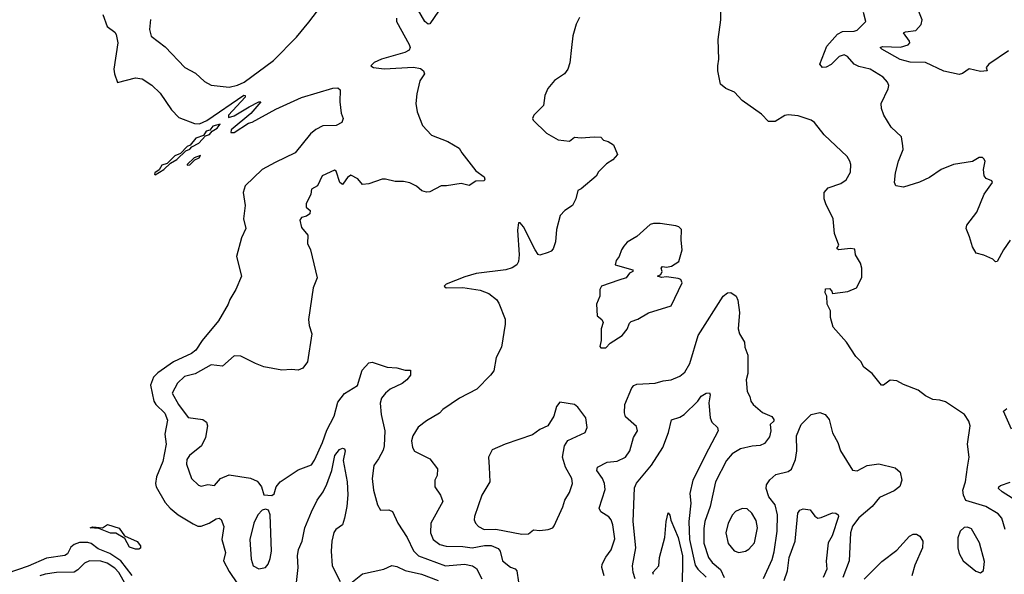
# Model space of a CAD drawing. Extents: x 1493970 to 1595317, y 729910 to 844791.
# Tile 187 of 256: x 1544261 to 1550249, y 803153 to 806525. Entities that reach past the tile are written whole.
import ezdxf

# ---------------------------------------------------------------- set-up
doc = ezdxf.new("R2010")
doc.units = 0

msp = doc.modelspace()

# ---------------------------------------------------------------- linework, layer by layer
at = {"layer": '0CON10XD'}
for points in [[(1546983.8, 806836.2), (1546755, 806498.9), (1546745, 806497.5), (1546725, 806513.6), (1546680.8, 806590.8)], [(1545055.8, 806525.8), (1545050, 806465), (1545060.6, 806425), (1545145, 806359.2), (1545265.5, 806235), (1545329.5, 806199.5), (1545385, 806149.2), (1545425, 806127.1), (1545535.8, 806115.8), (1545585, 806127.1), (1545626.7, 806145), (1545805, 806276.9), (1545945, 806418.9), (1546020.4, 806509.6), (1546097.5, 806612.5)], [(1550253.3, 803425), (1550232.9, 803495), (1550210.6, 803520.6), (1550136.7, 803565), (1550015, 803602), (1550000.5, 803635), (1549997.1, 803665), (1550013.6, 803715), (1550024.6, 803805.4), (1550035.5, 803865), (1550025.6, 803945), (1550042, 804055), (1550033.8, 804085), (1550006, 804125), (1549891.7, 804201.7), (1549857, 804213), (1549815, 804216.7), (1549769.3, 804239.3), (1549725, 804273.3), (1549635, 804306.7), (1549595, 804330), (1549555, 804333.3), (1549515, 804303.8), (1549502.5, 804302.5), (1549445, 804373.3), (1549395, 804412.5), (1549376.1, 804446.1), (1549345, 804477.5), (1549290, 804565), (1549207.5, 804655), (1549192.5, 804715), (1549192.5, 804755), (1549172.5, 804795), (1549170, 804845), (1549160, 804865), (1549161.7, 804888.3), (1549185, 804890), (1549200, 804875), (1549205, 804860), (1549296.4, 804873.6), (1549350, 804895), (1549383, 804957), (1549383.3, 805015), (1549373.3, 805045), (1549343.3, 805095), (1549340, 805130), (1549313.8, 805133.8), (1549240, 805125), (1549230, 805135), (1549240.7, 805149.3), (1549243.3, 805155), (1549216.7, 805225), (1549208.8, 805315), (1549163.3, 805405), (1549153.3, 805435), (1549153.8, 805475), (1549177.7, 805502.3), (1549255, 805529.2), (1549287.9, 805552.1), (1549312.7, 805597.3), (1549316, 805645), (1549310, 805665), (1549293.1, 805693.1), (1549153.8, 805825), (1549095, 805900), (1549075, 805913.8), (1548995, 805940), (1548935, 805945.8), (1548915, 805942), (1548855, 805907.1), (1548815.8, 805905.8), (1548771.7, 805951.7), (1548655, 806033.3), (1548607.5, 806085), (1548555, 806107.5), (1548522.3, 806132.3), (1548506.2, 806215), (1548506.2, 806245), (1548512, 806285), (1548509.2, 806405), (1548524.2, 806524.2), (1548525.7, 806584.3)], [(1550285, 805185.6), (1550243.1, 805126.9), (1550205.8, 805055), (1550195, 805053.8), (1550178.3, 805068.3), (1550125, 805093.3), (1550077.5, 805105), (1550056.2, 805145), (1550036.2, 805205), (1550016.7, 805255), (1550020, 805275), (1550082, 805355), (1550126, 805465), (1550176.7, 805535), (1550172.5, 805545), (1550139.3, 805559.3), (1550126.7, 805575), (1550123.3, 805615), (1550132.5, 805665), (1550125, 805680), (1550116.4, 805686.4), (1550095, 805687.5), (1550055, 805662.5), (1549940, 805645), (1549865, 805613.8), (1549794.6, 805565.4), (1549733.4, 805536.6), (1549635, 805507.3), (1549590, 805515), (1549581.1, 805535), (1549586.6, 805593.4), (1549605.6, 805665), (1549632.9, 805735), (1549632.7, 805757.3), (1549622.7, 805812.7), (1549561.3, 805871.3), (1549516, 805945), (1549502, 805985), (1549500, 806015), (1549542, 806105), (1549546, 806125), (1549538.8, 806145), (1549512, 806175), (1549434, 806225), (1549365, 806241.3), (1549335.5, 806255), (1549295, 806300.4), (1549275, 806311.9), (1549245, 806301.8), (1549195, 806252.5), (1549165, 806235.7), (1549143.3, 806235), (1549126.2, 806255), (1549170, 806365), (1549235, 806437.3), (1549265, 806452.7), (1549335, 806454.5), (1549355, 806461.1), (1549407.5, 806515), (1549392.2, 806567.8)], [(1550275, 806335.9), (1550154.5, 806255), (1550139.5, 806235), (1550143.8, 806215), (1550105, 806210.4), (1550035, 806225.7), (1549995, 806197.1), (1549975, 806191.6), (1549881.9, 806211.9), (1549770, 806265), (1549676.6, 806266.6), (1549615, 806283.1), (1549503.8, 806345), (1549493.8, 806355), (1549508, 806362), (1549617.6, 806357.6), (1549665, 806372.2), (1549674.4, 806385), (1549672.7, 806395), (1549635.7, 806445), (1549647.9, 806452.1), (1549710.3, 806459.7), (1549744, 806495), (1549749.2, 806525), (1549728.1, 806575)], [(1544766.2, 806556.2), (1544793.6, 806483.6), (1544838.8, 806448.8), (1544847.8, 806435), (1544857.5, 806385), (1544833.1, 806225), (1544836.7, 806195), (1544855, 806142.5), (1544965, 806170.8), (1545006.7, 806165), (1545065, 806128), (1545115, 806078.8), (1545185, 805976.7), (1545229.7, 805929.7), (1545323.6, 805893.6), (1545355, 805892.2), (1545398.8, 805911.2), (1545625, 806067.1), (1545632.5, 806065), (1545632.5, 806055), (1545530, 805945), (1545530, 805930), (1545565, 805940), (1545657.5, 805995), (1545715, 806026.2), (1545727.5, 806025), (1545665.9, 805954.1), (1545547.5, 805855), (1545545, 805840), (1545565, 805840), (1545653, 805897), (1545675, 805902.5), (1545819.7, 805980.3), (1545975, 806051.8), (1546165, 806109.7), (1546195, 806111.1), (1546209.1, 806099.1), (1546207.9, 806025), (1546216.8, 805956.8), (1546227.7, 805925), (1546220.9, 805899.1), (1546185, 805881.1), (1546105, 805879.6), (1546061.9, 805858.1), (1546028.9, 805831.1), (1545935.8, 805715), (1545813.8, 805656.2), (1545736, 805615), (1545632, 805515), (1545620.8, 805475), (1545633.1, 805395), (1545622.5, 805315), (1545637.1, 805255), (1545610.7, 805199.3), (1545579.2, 805085), (1545610.6, 804965), (1545575.6, 804884.4), (1545538, 804825), (1545528, 804795), (1545469.4, 804695), (1545371.1, 804575), (1545333.1, 804515), (1545305, 804495.8), (1545195.5, 804445), (1545101.3, 804378.7), (1545075, 804352.3), (1545055.9, 804304.1), (1545076.5, 804205), (1545089, 804185), (1545143.3, 804133.3), (1545160.7, 804090.7), (1545143.4, 804005), (1545152.4, 803945), (1545131.3, 803838.7), (1545093.7, 803745), (1545086.4, 803706.4), (1545090.6, 803685), (1545145, 803590), (1545176.4, 803555), (1545224.5, 803515), (1545315, 803460.4), (1545345, 803446.5), (1545365, 803445.5), (1545414, 803465), (1545455, 803491.1), (1545475, 803494.4), (1545486.6, 803486.6), (1545502.3, 803445), (1545490, 803365), (1545512.5, 803285), (1545500.9, 803235), (1545535, 803170.6), (1545585, 803095.5)], [(1546552, 806535), (1546553.5, 806515), (1546629.5, 806375), (1546636.2, 806355), (1546630.3, 806339.7), (1546603.1, 806325), (1546461.4, 806285), (1546416, 806265), (1546396.7, 806245), (1546412.5, 806235), (1546476.7, 806226.7), (1546655, 806236.7), (1546697.8, 806227.8), (1546716.7, 806215), (1546723.8, 806195), (1546695, 806152.5), (1546675.7, 806075), (1546670.8, 806015), (1546678, 805965), (1546711.4, 805881.4), (1546765, 805823.3), (1546864.5, 805784.5), (1546933.3, 805745), (1546950, 805715), (1547035, 805606.2), (1547085, 805570), (1547090.4, 805555), (1547085.6, 805545), (1547035, 805544.2), (1546995, 805516.2), (1546945, 805530), (1546855.7, 805514.3), (1546825, 805515.8), (1546755, 805478.8), (1546735, 805476.2), (1546707.5, 805485), (1546675, 805513.3), (1546634.1, 805534.1), (1546595, 805542), (1546545, 805542), (1546485, 805556), (1546465, 805556.2), (1546385, 805528), (1546345, 805523.3), (1546317.3, 805557.3), (1546275, 805580), (1546255, 805566.2), (1546229.4, 805530.6)], [(1547665, 806537.5), (1547645, 806497.5), (1547625, 806427.5), (1547616.2, 806355), (1547607.6, 806262.4), (1547595.3, 806224.7), (1547574.1, 806195.9), (1547513.6, 806155), (1547473.6, 806106.4), (1547455.5, 806065), (1547447.4, 806002.6), (1547388, 805945), (1547380, 805925), (1547383.8, 805915), (1547464.4, 805834.4), (1547535, 805794), (1547603.6, 805786.4), (1547635, 805811.4), (1547675, 805806.7), (1547755, 805813.3), (1547795, 805810), (1547811.7, 805791.7), (1547840, 805785), (1547872.5, 805765), (1547896.2, 805705), (1547867.7, 805672.3), (1547830.5, 805649.5), (1547780.5, 805599.5), (1547765.9, 805574.1), (1547675, 805497.5), (1547655, 805487.5), (1547644, 805435), (1547623.3, 805395), (1547576.2, 805365), (1547548.8, 805335), (1547525, 805250), (1547520, 805175), (1547505, 805132.5), (1547492.3, 805117.7), (1547475, 805110), (1547425, 805093.8), (1547415, 805098), (1547395, 805126.9), (1547325, 805266.5), (1547305, 805290), (1547295, 805290), (1547287.5, 805245), (1547299.3, 805095), (1547295.4, 805055), (1547284, 805035), (1547255, 805015.7), (1547216.7, 805005), (1547037.6, 804982.4), (1546967.5, 804962.5), (1546855, 804918), (1546842.5, 804905), (1546854.2, 804894.2), (1546955, 804896.9), (1547061.7, 804881.7), (1547115, 804860), (1547160, 804825), (1547175, 804802.5), (1547213.3, 804705), (1547213.8, 804675), (1547190.8, 804535), (1547159.5, 804470.5), (1547145, 804391.2), (1547125, 804363.8), (1547040.5, 804279.5), (1546935, 804224), (1546835, 804155.8), (1546815, 804133.1), (1546735, 804086), (1546685, 804048), (1546651.4, 803995), (1546643.1, 803965), (1546649.2, 803925), (1546661.3, 803901.3), (1546754.5, 803854.5), (1546801.4, 803795), (1546800, 803755), (1546785.6, 803725), (1546785.7, 803685.7), (1546820.6, 803635), (1546834.3, 803595), (1546762, 803465), (1546759.6, 803405), (1546775, 803365.7), (1546815.3, 803335.3), (1546855, 803324.7), (1546955, 803323.1), (1547013.6, 803313.6), (1547088.7, 803328.7), (1547127.8, 803327.8), (1547169.9, 803309.9), (1547182.5, 803295), (1547197.5, 803235), (1547245, 803196.5), (1547275, 803186.9), (1547284.4, 803175), (1547294, 803105)], [(1545085, 805582.5), (1545137.5, 805615), (1545177.5, 805652.5), (1545217.5, 805675), (1545271.7, 805728.3), (1545295, 805737.5), (1545307.5, 805752.5), (1545350, 805775), (1545391.7, 805818.3), (1545415, 805827.5), (1545431.7, 805848.3), (1545462.5, 805865), (1545480, 805890), (1545435, 805877.5), (1545417.5, 805852.5), (1545395, 805847.5), (1545378.3, 805821.7), (1545332.5, 805805), (1545298.3, 805761.7), (1545280, 805755), (1545238.3, 805711.7), (1545205, 805697.5), (1545158.3, 805651.7), (1545125, 805640), (1545108.3, 805611.7), (1545082.5, 805595), (1545080, 805585), (1545085, 805582.5)], [(1545280, 805640), (1545295, 805643.3), (1545327, 805673), (1545352.5, 805685), (1545360, 805700), (1545322.5, 805685), (1545280, 805645), (1545280, 805640)], [(1546229.4, 805530.6), (1546223.9, 805523.9), (1546208.8, 805535), (1546185.7, 805605), (1546175, 805610), (1546101.2, 805575), (1546073.1, 805515), (1546036, 805494), (1546032, 805465), (1546003.8, 805405), (1546003.3, 805385), (1546028, 805365), (1546025.6, 805345), (1546005, 805330.8), (1545975, 805323.3), (1545963.9, 805306.1), (1545975, 805262.5), (1546013.3, 805215), (1546011.2, 805165), (1546029.2, 805125), (1546069.2, 804955), (1546046.2, 804895), (1546018.3, 804701.7), (1546022, 804665), (1546038.1, 804615), (1546011.2, 804445), (1545983.9, 804406.1), (1545955, 804394), (1545915, 804398.8), (1545855, 804394.2), (1545745, 804414.2), (1545695, 804434.2), (1545605, 804480), (1545565, 804481.4), (1545495, 804418.1), (1545425, 804426.7), (1545327.2, 804372.8), (1545264, 804355), (1545221.4, 804315), (1545189.2, 804255), (1545226.4, 804185), (1545285, 804105.8), (1545375, 804094), (1545397.3, 804077.3), (1545403.8, 804055), (1545390.8, 803985), (1545365.7, 803935), (1545294.2, 803875), (1545278.3, 803851.7), (1545275, 803822.5), (1545306.1, 803736.1), (1545347.5, 803695), (1545365, 803690), (1545405, 803698.8), (1545445, 803692.5), (1545481.4, 803735), (1545535, 803757.8), (1545665, 803737.5), (1545705, 803718.8), (1545715, 803707.5), (1545732, 803685), (1545745, 803637.5), (1545795, 803632.5), (1545808.3, 803641.7), (1545821.4, 803685), (1545845, 803715.7), (1545955, 803788.8), (1546035, 803818.8), (1546053.4, 803846.6), (1546102.7, 803955), (1546129.5, 804030.5), (1546173.3, 804115), (1546195, 804200), (1546237, 804253), (1546315, 804301.8), (1546343.6, 804395), (1546385, 804440), (1546405, 804443.8), (1546495, 804412), (1546555, 804408.8), (1546605, 804393.8), (1546636.7, 804395), (1546637.1, 804365), (1546615.7, 804335), (1546586.6, 804313.4), (1546515, 804278.5), (1546484.8, 804255.2), (1546460.8, 804225), (1546452.8, 804192.8), (1546458.8, 804125), (1546481.6, 804025), (1546478, 803935), (1546471.4, 803908.6), (1546443.5, 803855), (1546414.4, 803815), (1546403.6, 803735), (1546411.9, 803665), (1546436.2, 803575), (1546455, 803543.8), (1546505, 803545.8), (1546528.8, 803535), (1546560.8, 803465), (1546617.6, 803377.6), (1546656, 803296), (1546686.3, 803266.3), (1546851.2, 803205), (1546965.2, 803215.2), (1547015, 803205.4), (1547039.7, 803189.7), (1547070.6, 803125)], [(1547825, 804530), (1547851.7, 804558.3), (1547923.9, 804606.1), (1547956.1, 804643.9), (1547969.3, 804680.7), (1547979.3, 804690.7), (1548020, 804705), (1548085, 804742.5), (1548222.5, 804785), (1548289.2, 804925), (1548281.2, 804945), (1548265, 804951.9), (1548195, 804962), (1548165, 804957.5), (1548140, 804965), (1548160, 804975), (1548167.5, 804995), (1548162.5, 805015), (1548170, 805025), (1548195, 805021.2), (1548225, 805027.5), (1548270, 805055), (1548290, 805125), (1548283.3, 805185), (1548285, 805250), (1548270, 805265), (1548251.7, 805271.7), (1548155, 805286.2), (1548116.4, 805286.4), (1548095, 805280), (1548015, 805207.5), (1547955, 805172.5), (1547935, 805147.5), (1547920, 805125), (1547906.7, 805085), (1547889.3, 805060.7), (1547883.3, 805035), (1547990, 805005), (1547990, 804995), (1547970, 804985), (1547950, 804955), (1547905, 804941.8), (1547800, 804905), (1547790, 804885), (1547790, 804845), (1547768, 804795), (1547773.3, 804725), (1547801.7, 804701.7), (1547810, 804685), (1547796.7, 804645), (1547797.5, 804575), (1547788.3, 804538.3), (1547795, 804530), (1547825, 804530)], [(1547816.4, 803145), (1547801.2, 803195), (1547803.8, 803215), (1547825, 803257.5), (1547858.1, 803301.9), (1547881.1, 803368.9), (1547868.5, 803455), (1547857.8, 803485), (1547842.8, 803502.8), (1547795, 803534.2), (1547784.4, 803555), (1547820.6, 803669.4), (1547817.9, 803705), (1547805.4, 803735), (1547770.6, 803785), (1547775.5, 803804.5), (1547834.2, 803835.8), (1547895, 803840.7), (1547945.7, 803865), (1547972.5, 803905), (1547994.7, 803985.3), (1548018.9, 804025), (1548012.6, 804052.6), (1547945, 804111.4), (1547938.2, 804135), (1547941.8, 804185), (1547983.2, 804286.8), (1547995, 804301.5), (1548015, 804310), (1548125, 804315.5), (1548175, 804330), (1548222.5, 804335), (1548275, 804358.6), (1548305, 804382.5), (1548335.4, 804435), (1548387.5, 804605), (1548538.8, 804845), (1548565, 804863.8), (1548585, 804867.5), (1548617.5, 804845), (1548629.3, 804819.3), (1548638, 804745), (1548630.8, 804645), (1548639.2, 804615), (1548668, 804565), (1548670.8, 804535), (1548688.8, 804485), (1548690, 804375), (1548678.1, 804335), (1548685.8, 804265), (1548701.9, 804235), (1548708, 804205), (1548721.2, 804185), (1548777.4, 804137.4), (1548835, 804112.5), (1548847.9, 804095), (1548847.5, 804085), (1548825.8, 804064.2), (1548830, 804025), (1548821.7, 803988.3), (1548791.1, 803948.9), (1548765, 803935.6), (1548715, 803932.5), (1548645, 803916.2), (1548594.4, 803885), (1548560, 803845), (1548491.8, 803715), (1548460.8, 803565), (1548428.6, 803475), (1548420.9, 803430.9), (1548422.1, 803342.1), (1548449.7, 803255), (1548471.5, 803225), (1548522.9, 803182.9), (1548545.2, 803135)], [(1548003.9, 803125), (1547991.5, 803165), (1547987.3, 803205), (1548008.6, 803315), (1547991.6, 803475), (1548000.2, 803679.8), (1548012.4, 803707.6), (1548103.7, 803816.3), (1548171.8, 803925), (1548207.5, 804015), (1548225, 804093.3), (1548275, 804109.4), (1548302, 804125), (1548384.7, 804205.3), (1548405, 804235.5), (1548435, 804254.4), (1548455, 804256.7), (1548460.6, 804245), (1548451.8, 804195), (1548459.4, 804105), (1548469.3, 804079.3), (1548504, 804045), (1548508.6, 804025), (1548450, 803915), (1548355, 803725.6), (1548336.2, 803645), (1548342.4, 803585), (1548329.6, 803475), (1548335, 803364.2), (1548369.1, 803209.1), (1548385.4, 803185), (1548436.3, 803136.3)], [(1547315, 803398.2), (1547355, 803400), (1547385, 803424.4), (1547425, 803420), (1547475, 803426.7), (1547503.6, 803436.4), (1547511.7, 803448.3), (1547565, 803563.3), (1547577.1, 803605), (1547605, 803650), (1547622.9, 803705), (1547617.8, 803735), (1547580, 803805), (1547561.9, 803865), (1547574, 803935), (1547595, 803966), (1547700, 804015), (1547712, 804045), (1547703.3, 804105), (1547655, 804170), (1547635, 804186.2), (1547545, 804200), (1547526.4, 804173.6), (1547510, 804115), (1547473, 804057), (1547425, 804033.3), (1547379.5, 804000.5), (1547212.5, 803945), (1547135, 803910), (1547112, 803865), (1547115.8, 803805), (1547120, 803715), (1547070.8, 803635), (1547027.5, 803505), (1547025.8, 803485), (1547032.5, 803465), (1547050.8, 803445), (1547086.2, 803426.2), (1547157.3, 803427.3), (1547315, 803398.2)], [(1548785, 803127.8), (1548837.5, 803242.5), (1548850.1, 803289.9), (1548868.4, 803415), (1548870.2, 803515), (1548855.9, 803575), (1548816.7, 803625), (1548801.3, 803675), (1548803.3, 803696.7), (1548822.8, 803727.2), (1548860.1, 803759.9), (1548935, 803778.9), (1548955, 803792.9), (1548978.2, 803851.8), (1548987.5, 803905), (1548984.2, 803995), (1549012.5, 804065), (1549075, 804125.8), (1549127.7, 804137.7), (1549160, 804125), (1549183.8, 804095), (1549205, 804012.5), (1549236, 803955), (1549253.2, 803903.2), (1549325, 803786.7), (1549355, 803782), (1549415, 803815.7), (1549485, 803824.3), (1549585, 803800.5), (1549615, 803774.3), (1549626.4, 803725), (1549613.1, 803686.9), (1549578.3, 803661.7), (1549490.1, 803619.9), (1549445, 803566.5), (1549363.7, 803496.3), (1549325, 803446.7), (1549314.1, 803405), (1549305.4, 803234.6), (1549267.5, 803135)], [(1550291.9, 804035), (1550244.5, 804145.5), (1550265, 804161.4)], [(1545944.4, 803104.4), (1545955.4, 803195), (1545950, 803265), (1545957.3, 803305), (1545978.2, 803355), (1545995.4, 803435), (1546035, 803533.8), (1546070.6, 803605), (1546106.1, 803653.9), (1546129.4, 803700.6), (1546159.7, 803785), (1546176.5, 803875), (1546205, 803911.4), (1546225, 803921.2), (1546237, 803917), (1546240, 803905), (1546228.6, 803845), (1546252.5, 803715), (1546256.4, 803636.4), (1546250, 803565), (1546235.6, 803495), (1546224, 803455), (1546183.8, 803426.2), (1546172.2, 803407.8), (1546159.6, 803355), (1546154.6, 803295), (1546160.4, 803205), (1546209.8, 803109.8)], [(1550335, 803591.5), (1550235.6, 803655), (1550214.3, 803675), (1550215.7, 803685), (1550226.1, 803693.9), (1550285, 803712.7)], [(1545715, 803186.9), (1545755, 803194.3), (1545771.4, 803215), (1545785, 803250), (1545792.7, 803295), (1545784.2, 803514.2), (1545773.9, 803543.9), (1545755, 803550), (1545735, 803542.5), (1545709.2, 803515), (1545685, 803463.8), (1545660.8, 803365), (1545668.9, 803245), (1545681.4, 803205), (1545715, 803186.9)], [(1548115, 803152.7), (1548112.4, 803165), (1548148.7, 803205), (1548151.5, 803255), (1548185, 803377.5), (1548193.1, 803475), (1548205, 803526.2), (1548215, 803513.3), (1548221.6, 803481.6), (1548265, 803378), (1548291.1, 803265), (1548290.9, 803219.1), (1548285.8, 802885)], [(1548635, 803285.6), (1548675, 803294.5), (1548695, 803305.7), (1548729.4, 803345), (1548748.5, 803435), (1548740.2, 803480.2), (1548712.9, 803525), (1548685, 803550.8), (1548655, 803554.2), (1548615, 803536.2), (1548595.6, 803514.4), (1548570, 803465), (1548554.6, 803404.6), (1548570.5, 803340.5), (1548605, 803297.1), (1548635, 803285.6)], [(1548909.5, 803115), (1548929.7, 803175), (1548940.7, 803255), (1548977.8, 803355), (1548994, 803525), (1549005, 803543.4), (1549025, 803550.9), (1549068.1, 803545), (1549096.2, 803506.2), (1549115, 803495.6), (1549135, 803497.9), (1549205, 803527.1), (1549225, 803524.4), (1549238.1, 803515), (1549240.9, 803505), (1549201.9, 803388.1), (1549178, 803345), (1549166, 803234), (1549169.2, 803185), (1549147, 803135)], [(1544985, 803306.2), (1544965, 803306.2), (1544929.2, 803319.2), (1544900.5, 803370.5), (1544845, 803403.3), (1544813, 803403), (1544741.7, 803431.7), (1544690, 803435), (1544705, 803442.5), (1544765, 803436.7), (1544795, 803456.2), (1544865, 803434), (1544897.8, 803387.8), (1544975, 803353.8), (1544995, 803326.7), (1544995, 803312.5), (1544985, 803306.2)], [(1549397.1, 803122.9), (1549505, 803232.2), (1549595, 803300), (1549671.4, 803385), (1549695, 803398.1), (1549715, 803398.1), (1549735.8, 803385), (1549753.1, 803355), (1549750.5, 803315), (1549705, 803208.6), (1549686.3, 803145)], [(1550105, 803161.9), (1550122.9, 803177.1), (1550128.3, 803231.7), (1550098.1, 803345), (1550048.9, 803428.9), (1550025, 803440.8), (1550005, 803437.1), (1549980, 803415), (1549965.7, 803375), (1549966.9, 803315), (1549975, 803280), (1549999.4, 803235), (1550075, 803171.9), (1550105, 803161.9)], [(1544945, 803147.1), (1544875.6, 803235), (1544810, 803280), (1544738.5, 803308.5), (1544695, 803340.5), (1544675, 803346.9), (1544625, 803346.6), (1544592.5, 803335), (1544572, 803318), (1544551.9, 803278.1), (1544535, 803267.3), (1544425, 803252.4), (1544312.6, 803202.6), (1544182.7, 803157.3)], [(1544948.9, 803015), (1544863, 803165), (1544840.2, 803190.2), (1544792, 803222), (1544755, 803233.8), (1544685, 803235.3), (1544655, 803221.7), (1544615, 803180), (1544593.2, 803166.8), (1544485, 803163.4), (1544415, 803154.2), (1544382.9, 803145)], [(1546275, 803099.4), (1546345, 803155.6), (1546476.3, 803183.7), (1546525, 803207.8), (1546555, 803200.9), (1546605, 803177.5), (1546705, 803154.6), (1546805, 803115.3)]]:
    msp.add_lwpolyline(points, dxfattribs=at)

doc.saveas('drawing.dxf')
